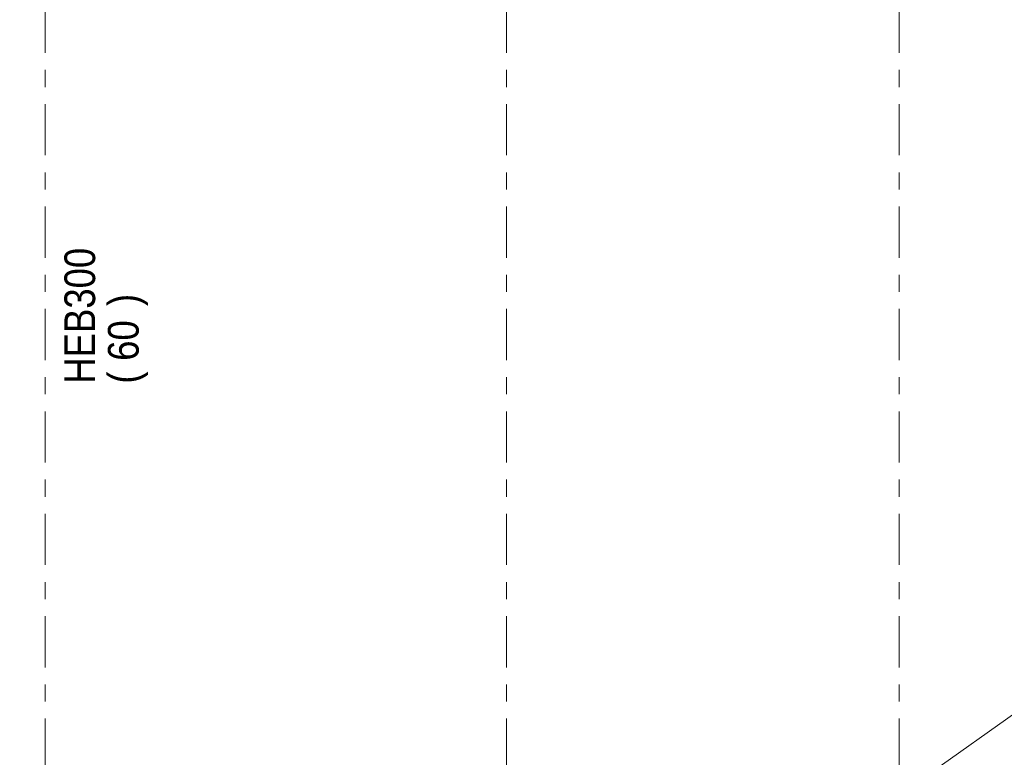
# Model space of a CAD drawing. Header units: millimetres. Extents: x -931 to -90, y -1396 to -802.
# Tile 6 of 29: x -664 to -606, y -1291 to -1248. Entities that reach past the tile are written whole.
import ezdxf

# ---------------------------------------------------------------- set-up
doc = ezdxf.new("R2010")
doc.units = ezdxf.units.MM
doc.linetypes.add('XKITLINE00', pattern=[0])
doc.linetypes.add('XKITLINE03', pattern=[6, 3, -1, 1, -1])
for name, color, linetype, lineweight in [('Grafisch object', 3, 'Continuous', 0), ('Onderdeel label', 2, 'Continuous', 0), ('Stramien', 4, 'Continuous', 0)]:
    doc.layers.add(name, color=color, linetype=linetype, lineweight=lineweight)
doc.styles.add('ARIAL', font='arial.ttf')

msp = doc.modelspace()

# ---------------------------------------------------------------- linework, layer by layer
at = {"layer": 'Grafisch object', "linetype": 'XKITLINE00', "lineweight": 0}
msp.add_line((-663.814, -1330.208), (-484.216, -1202.823), dxfattribs=at)
at = {"layer": 'Stramien', "linetype": 'XKITLINE03', "lineweight": 0}
for p, q in [((-662.315, -1352.208), (-662.315, -1173.508)), ((-635.315, -1352.208), (-635.315, -1173.508)), ((-612.315, -1352.208), (-612.315, -1173.508))]:
    msp.add_line(p, q, dxfattribs=at)

# ---------------------------------------------------------------- texts
at = {"layer": 'Onderdeel label', "style": 'ARIAL', "width": 0.85}
for s, p in [('HEB300', (-659.396, -1269.587)), (')', (-656.846, -1265.038)), ('60', (-656.846, -1268.248)), ('(', (-656.846, -1269.587))]:
    msp.add_text(s, height=1.8, rotation=90.00021, dxfattribs=at).set_placement(p)

doc.saveas('drawing.dxf')
